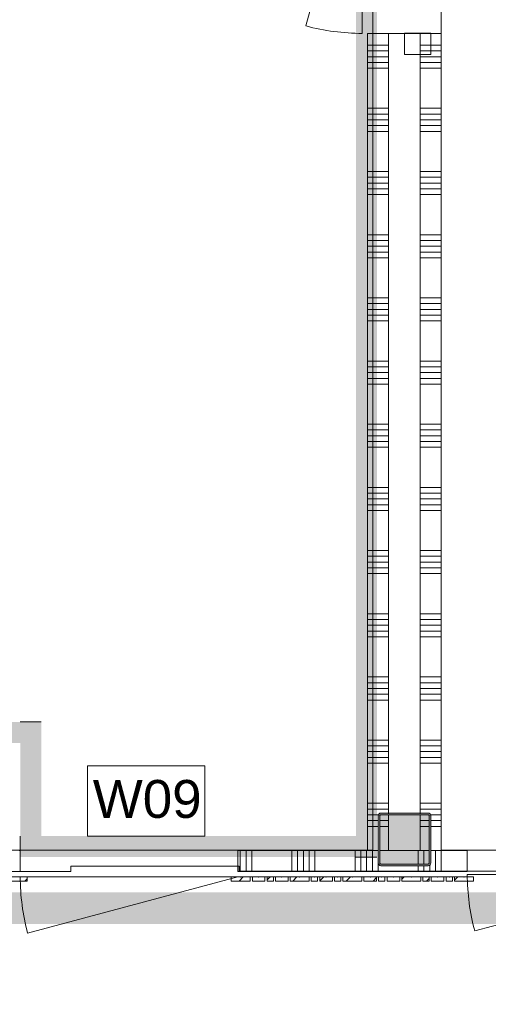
# Model space of a CAD drawing. Header units: millimetres. Extents: x -850 to 154668, y -80411 to 71019.
# Tile 151 of 236: x 40597 to 42823, y 29345 to 34020. Entities that reach past the tile are written whole.
import ezdxf

# ---------------------------------------------------------------- set-up
doc = ezdxf.new("R2010")
doc.units = ezdxf.units.MM
doc.header["$MEASUREMENT"] = 0
doc.linetypes.add('B0703', pattern=[468.700004, 312.5, -156.200004])
for name, color, linetype in [('New_22 NC Binnenwanden', 7, 'Continuous'), ('New_22 NC Binnenwanden Deuren', 7, 'Continuous'), ('New_22 NC Binnenwanden Doorsnede-arcering', 7, 'Continuous'), ('New_22 NC Binnenwanden Laagscheidingslijnen', 7, 'Continuous'), ('New_Info Wandafwerking aanduiding', 7, 'Continuous'), ('New_Info Wandafwerking aanduiding Doorsnede-arcering', 7, 'Continuous'), ('New_Z Ruimtefuncties Zone omranding', 7, 'Continuous'), ('S-COLS-____-OTLN.RVT S', 7, 'Continuous'), ('S-COLS-____-OTLN.RVT S 2D arcering', 7, 'Continuous')]:
    doc.layers.add(name, color=color, linetype=linetype)
doc.styles.add('GENERATED_STYLE_1', font='arial.ttf')
pattern_1 = [(45, (0, 0), (-63.63961, 63.63961), [])]

# ---------------------------------------------------------------- blocks, each defined once
blk = doc.blocks.new('*X449')
at = {"layer": 'New_22 NC Binnenwanden Doorsnede-arcering', "color": 254, "linetype": 'Continuous', "lineweight": 0, "true_color": 0xe9ebeb}
blk.add_line((42600, 29975), (42600, 30075), dxfattribs=at)
blk = doc.blocks.new('D1 22_3')
at = {"layer": 'New_22 NC Binnenwanden Deuren', "color": 1, "linetype": 'Continuous', "lineweight": 0}
for q in [(-481.8, 267.6), (-517, 0)]:
    blk.add_line((517, 0), q, dxfattribs=at)
at = {"layer": 'New_22 NC Binnenwanden Deuren', "color": 7, "linetype": 'Continuous', "lineweight": 0}
for p, q in [((-517, -114), (-517, -14)), ((-517, -114), (-517, -14)), ((517, -114), (517, -14)), ((517, -114), (517, -14))]:
    blk.add_line(p, q, dxfattribs=at)
at = {"layer": 'New_22 NC Binnenwanden Deuren', "color": 1, "linetype": 'Continuous', "lineweight": 0}
blk.add_arc((517, 0), 1034, 165, 180, dxfattribs=at)
blk = doc.blocks.new('Wall_119_1', base_point=(47759.9, 30075))
at = {"layer": 'New_22 NC Binnenwanden', "color": 8, "linetype": 'Continuous', "lineweight": 0, "true_color": 0x778488}
blk.add_line((42723.6, 30075), (42723.6, 29975), dxfattribs=at)
at = {"layer": 'New_22 NC Binnenwanden', "color": 8, "linetype": 'Continuous', "lineweight": 0, "true_color": 0x778488, "flags": 128}
for points in [[(42723.6, 30075), (42574.9, 30075)], [(42574.9, 29975), (42723.6, 29975)]]:
    blk.add_lwpolyline(points, dxfattribs=at)
at = {"layer": 'New_22 NC Binnenwanden', "color": 8, "lineweight": 0, "true_color": 0x778488}
blk.add_blockref('*X449', (0, 0), dxfattribs=at)
at = {"layer": 'New_22 NC Binnenwanden Deuren', "color": 1, "linetype": 'Continuous', "lineweight": 0, "xscale": -1, "zscale": 1000, "rotation": 180}
blk.add_blockref('D1 22_3', (43240.6, 29961), dxfattribs=at)
blk = doc.blocks.new('*X701')
at = {"layer": 'New_22 NC Binnenwanden Doorsnede-arcering', "color": 254, "linetype": 'Continuous', "lineweight": 0, "true_color": 0xe9ebeb}
for p, q in [((42349.9, 33899.5), (42249.9, 33899.5)), ((42349.9, 33872.1), (42249.9, 33872.1)), ((42349.9, 33844.6), (42249.9, 33844.6)), ((42349.9, 33817.2), (42249.9, 33817.2)), ((42349.9, 33789.8), (42249.9, 33789.8)), ((42349.9, 33599.5), (42249.9, 33599.5)), ((42349.9, 33572.1), (42249.9, 33572.1)), ((42349.9, 33544.6), (42249.9, 33544.6)), ((42349.9, 33517.2), (42249.9, 33517.2)), ((42349.9, 33489.8), (42249.9, 33489.8)), ((42349.9, 33299.5), (42249.9, 33299.5)), ((42349.9, 33272.1), (42249.9, 33272.1)), ((42349.9, 33244.6), (42249.9, 33244.6)), ((42349.9, 33217.2), (42249.9, 33217.2)), ((42349.9, 33189.8), (42249.9, 33189.8)), ((42349.9, 32999.5), (42249.9, 32999.5)), ((42349.9, 32972.1), (42249.9, 32972.1)), ((42349.9, 32944.6), (42249.9, 32944.6)), ((42349.9, 32917.2), (42249.9, 32917.2)), ((42349.9, 32889.8), (42249.9, 32889.8)), ((42349.9, 32699.5), (42249.9, 32699.5)), ((42349.9, 32672.1), (42249.9, 32672.1)), ((42349.9, 32644.6), (42249.9, 32644.6)), ((42349.9, 32617.2), (42249.9, 32617.2)), ((42349.9, 32589.8), (42249.9, 32589.8)), ((42349.9, 32399.5), (42249.9, 32399.5)), ((42349.9, 32372.1), (42249.9, 32372.1)), ((42349.9, 32344.6), (42249.9, 32344.6)), ((42349.9, 32317.2), (42249.9, 32317.2)), ((42349.9, 32289.8), (42249.9, 32289.8)), ((42349.9, 32099.5), (42249.9, 32099.5)), ((42349.9, 32072.1), (42249.9, 32072.1)), ((42349.9, 32044.6), (42249.9, 32044.6)), ((42349.9, 32017.2), (42249.9, 32017.2)), ((42349.9, 31989.8), (42249.9, 31989.8)), ((42349.9, 31799.5), (42249.9, 31799.5)), ((42349.9, 31772.1), (42249.9, 31772.1)), ((42349.9, 31744.6), (42249.9, 31744.6)), ((42349.9, 31717.2), (42249.9, 31717.2)), ((42349.9, 31689.8), (42249.9, 31689.8)), ((42349.9, 31499.5), (42249.9, 31499.5)), ((42349.9, 31472.1), (42249.9, 31472.1)), ((42349.9, 31444.6), (42249.9, 31444.6)), ((42349.9, 31417.2), (42249.9, 31417.2)), ((42349.9, 31389.8), (42249.9, 31389.8)), ((42349.9, 31199.5), (42249.9, 31199.5)), ((42349.9, 31172.1), (42249.9, 31172.1)), ((42349.9, 31144.6), (42249.9, 31144.6)), ((42349.9, 31117.2), (42249.9, 31117.2)), ((42349.9, 31089.8), (42249.9, 31089.8)), ((42349.9, 30899.5), (42249.9, 30899.5)), ((42349.9, 30872.1), (42249.9, 30872.1)), ((42349.9, 30844.6), (42249.9, 30844.6)), ((42349.9, 30817.2), (42249.9, 30817.2)), ((42349.9, 30789.8), (42249.9, 30789.8)), ((42349.9, 30599.5), (42249.9, 30599.5)), ((42349.9, 30572.1), (42249.9, 30572.1)), ((42349.9, 30544.6), (42249.9, 30544.6)), ((42349.9, 30517.2), (42249.9, 30517.2)), ((42349.9, 30489.8), (42249.9, 30489.8)), ((42349.9, 30299.5), (42249.9, 30299.5)), ((42349.9, 30272.1), (42249.9, 30272.1)), ((42304.4, 30244.6), (42249.9, 30244.6)), ((42300, 30217.2), (42249.9, 30217.2)), ((42300, 30189.8), (42249.9, 30189.8))]:
    blk.add_line(p, q, dxfattribs=at)
blk = doc.blocks.new('*X703')
at = {"layer": 'New_22 NC Binnenwanden Doorsnede-arcering', "color": 254, "linetype": 'Continuous', "lineweight": 0, "true_color": 0xe9ebeb}
for p, q in [((42349.9, 30217.2), (42308, 30217.2)), ((42349.9, 30189.8), (42308, 30189.8))]:
    blk.add_line(p, q, dxfattribs=at)
blk = doc.blocks.new('*X704')
at = {"layer": 'New_22 NC Binnenwanden Doorsnede-arcering', "color": 254, "linetype": 'Continuous', "lineweight": 0, "true_color": 0xe9ebeb}
for p, q in [((42542, 30217.2), (42499.9, 30217.2)), ((42542, 30189.8), (42499.9, 30189.8))]:
    blk.add_line(p, q, dxfattribs=at)
blk = doc.blocks.new('*X705')
at = {"layer": 'New_22 NC Binnenwanden Doorsnede-arcering', "color": 254, "linetype": 'Continuous', "lineweight": 0, "true_color": 0xe9ebeb}
for p, q in [((42599.9, 33899.5), (42499.9, 33899.5)), ((42599.9, 33872.1), (42499.9, 33872.1)), ((42599.9, 33844.6), (42499.9, 33844.6)), ((42599.9, 33817.2), (42499.9, 33817.2)), ((42599.9, 33789.8), (42499.9, 33789.8)), ((42599.9, 33599.5), (42499.9, 33599.5)), ((42599.9, 33572.1), (42499.9, 33572.1)), ((42599.9, 33544.6), (42499.9, 33544.6)), ((42599.9, 33517.2), (42499.9, 33517.2)), ((42599.9, 33489.8), (42499.9, 33489.8)), ((42599.9, 33299.5), (42499.9, 33299.5)), ((42599.9, 33272.1), (42499.9, 33272.1)), ((42599.9, 33244.6), (42499.9, 33244.6)), ((42599.9, 33217.2), (42499.9, 33217.2)), ((42599.9, 33189.8), (42499.9, 33189.8)), ((42599.9, 32999.5), (42499.9, 32999.5)), ((42599.9, 32972.1), (42499.9, 32972.1)), ((42599.9, 32944.6), (42499.9, 32944.6)), ((42599.9, 32917.2), (42499.9, 32917.2)), ((42599.9, 32889.8), (42499.9, 32889.8)), ((42599.9, 32699.5), (42499.9, 32699.5)), ((42599.9, 32672.1), (42499.9, 32672.1)), ((42599.9, 32644.6), (42499.9, 32644.6)), ((42599.9, 32617.2), (42499.9, 32617.2)), ((42599.9, 32589.8), (42499.9, 32589.8)), ((42599.9, 32399.5), (42499.9, 32399.5)), ((42599.9, 32372.1), (42499.9, 32372.1)), ((42599.9, 32344.6), (42499.9, 32344.6)), ((42599.9, 32317.2), (42499.9, 32317.2)), ((42599.9, 32289.8), (42499.9, 32289.8)), ((42599.9, 32099.5), (42499.9, 32099.5)), ((42599.9, 32072.1), (42499.9, 32072.1)), ((42599.9, 32044.6), (42499.9, 32044.6)), ((42599.9, 32017.2), (42499.9, 32017.2)), ((42599.9, 31989.8), (42499.9, 31989.8)), ((42599.9, 31799.5), (42499.9, 31799.5)), ((42599.9, 31772.1), (42499.9, 31772.1)), ((42599.9, 31744.6), (42499.9, 31744.6)), ((42599.9, 31717.2), (42499.9, 31717.2)), ((42599.9, 31689.8), (42499.9, 31689.8)), ((42599.9, 31499.5), (42499.9, 31499.5)), ((42599.9, 31472.1), (42499.9, 31472.1)), ((42599.9, 31444.6), (42499.9, 31444.6)), ((42599.9, 31417.2), (42499.9, 31417.2)), ((42599.9, 31389.8), (42499.9, 31389.8)), ((42599.9, 31199.5), (42499.9, 31199.5)), ((42599.9, 31172.1), (42499.9, 31172.1)), ((42599.9, 31144.6), (42499.9, 31144.6)), ((42599.9, 31117.2), (42499.9, 31117.2)), ((42599.9, 31089.8), (42499.9, 31089.8)), ((42599.9, 30899.5), (42499.9, 30899.5)), ((42599.9, 30872.1), (42499.9, 30872.1)), ((42599.9, 30844.6), (42499.9, 30844.6)), ((42599.9, 30817.2), (42499.9, 30817.2)), ((42599.9, 30789.8), (42499.9, 30789.8)), ((42599.9, 30599.5), (42499.9, 30599.5)), ((42599.9, 30572.1), (42499.9, 30572.1)), ((42599.9, 30544.6), (42499.9, 30544.6)), ((42599.9, 30517.2), (42499.9, 30517.2)), ((42599.9, 30489.8), (42499.9, 30489.8)), ((42599.9, 30299.5), (42499.9, 30299.5)), ((42599.9, 30272.1), (42499.9, 30272.1)), ((42599.9, 30244.6), (42545.6, 30244.6)), ((42599.9, 30217.2), (42550, 30217.2)), ((42599.9, 30189.8), (42550, 30189.8))]:
    blk.add_line(p, q, dxfattribs=at)
blk = doc.blocks.new('D1 22_8')
at = {"layer": 'New_22 NC Binnenwanden Deuren', "color": 1, "linetype": 'Continuous', "lineweight": 0}
for q in [(-481.8, 267.6), (-517, 0)]:
    blk.add_line((517, 0), q, dxfattribs=at)
at = {"layer": 'New_22 NC Binnenwanden Deuren', "color": 7, "linetype": 'Continuous', "lineweight": 0}
for p, q in [((-517, -25), (-517, -125)), ((-517, -25), (-517, -125)), ((517, -25), (517, -125)), ((517, -25), (517, -125)), ((-517, -125), (-517, -139)), ((-517, -125), (-517, -139)), ((-517, -139), (-517, -275)), ((517, -125), (517, -139)), ((517, -125), (517, -139)), ((517, -139), (517, -275)), ((-517, -275), (-517, -375)), ((517, -275), (517, -375))]:
    blk.add_line(p, q, dxfattribs=at)
at = {"layer": 'New_22 NC Binnenwanden Deuren', "color": 1, "linetype": 'Continuous', "lineweight": 0}
blk.add_arc((517, 0), 1034, 165, 180, dxfattribs=at)
blk = doc.blocks.new('Wall_161_1', base_point=(42425, 38819.9))
at = {"layer": 'New_22 NC Binnenwanden', "color": 8, "linetype": 'Continuous', "lineweight": 0, "true_color": 0x778488}
for p, q in [((42249.9, 33955.4), (42349.9, 33955.4)), ((42349.9, 33955.4), (42363.9, 33955.4)), ((42363.9, 33955.4), (42499.9, 33955.4)), ((42499.9, 33955.4), (42599.9, 33955.4))]:
    blk.add_line(p, q, dxfattribs=at)
at = {"layer": 'New_22 NC Binnenwanden', "color": 8, "linetype": 'Continuous', "lineweight": 0, "true_color": 0x778488, "flags": 128}
for points in [[(42249.9, 33955.4), (42249.9, 30075.1)], [(42599.9, 30075.1), (42599.9, 33955.4)], [(42249.9, 30075.1), (42300, 30075.1)], [(42308, 30075.1), (42349.9, 30075.1)], [(42349.9, 30075.1), (42499.9, 30075.1)], [(42499.9, 30075.1), (42542, 30075.1)], [(42550, 30075.1), (42599.9, 30075.1)]]:
    blk.add_lwpolyline(points, dxfattribs=at)
at = {"layer": 'New_22 NC Binnenwanden Laagscheidingslijnen', "color": 8, "linetype": 'Continuous', "lineweight": 0, "true_color": 0x778488}
for p, q in [((42349.9, 33955.4), (42349.9, 30250)), ((42499.9, 30250), (42499.9, 33955.4)), ((42349.9, 30242), (42349.9, 30075.1)), ((42499.9, 30075.1), (42499.9, 30242))]:
    blk.add_line(p, q, dxfattribs=at)
at = {"layer": 'New_22 NC Binnenwanden', "color": 8, "lineweight": 0, "true_color": 0x778488}
for name in ['*X701', '*X705', '*X703', '*X704']:
    blk.add_blockref(name, (0, 0), dxfattribs=at)
at = {"layer": 'New_22 NC Binnenwanden Deuren', "color": 1, "linetype": 'Continuous', "lineweight": 0, "zscale": 1000, "rotation": 89.99932102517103}
blk.add_blockref('D1 22_8', (42224.9, 34472.4), dxfattribs=at)
blk = doc.blocks.new('Curtain Wall_92_1')
at = {"layer": 'New_22 NC Binnenwanden Doorsnede-arcering', "linetype": 'Continuous', "lineweight": 0, "true_color": 0x000000}
h = blk.add_hatch(dxfattribs=at)
h.set_pattern_fill('310_Naaldhout__01__0001', color=18, style=0, pattern_type=2)
h.set_pattern_definition(pattern_1)
h.paths.add_polyline_path([(40542.6, 29930), (40632.6, 29930), (40632.6, 29950), (40542.6, 29950)])
h = blk.add_hatch(dxfattribs=at)
h.set_pattern_fill('310_Naaldhout__01__0001', color=18, style=0, pattern_type=2)
h.set_pattern_definition(pattern_1)
h.paths.add_polyline_path([(41602.6, 29930), (41692.6, 29930), (41692.6, 29950), (41602.6, 29950)])
h = blk.add_hatch(dxfattribs=at)
h.set_pattern_fill('310_Naaldhout__01__0001', color=18, style=0, pattern_type=2)
h.set_pattern_definition(pattern_1)
h.paths.add_polyline_path([(41702.6, 29930), (41762.6, 29930), (41762.6, 29950), (41702.6, 29950)])
h = blk.add_hatch(dxfattribs=at)
h.set_pattern_fill('310_Naaldhout__01__0001', color=18, style=0, pattern_type=2)
h.set_pattern_definition(pattern_1)
h.paths.add_polyline_path([(41772.6, 29930), (41802.6, 29930), (41802.6, 29950), (41772.6, 29950)])
h = blk.add_hatch(dxfattribs=at)
h.set_pattern_fill('310_Naaldhout__01__0001', color=18, style=0, pattern_type=2)
h.set_pattern_definition(pattern_1)
h.paths.add_polyline_path([(41812.6, 29930), (41872.6, 29930), (41872.6, 29950), (41812.6, 29950)])
h = blk.add_hatch(dxfattribs=at)
h.set_pattern_fill('310_Naaldhout__01__0001', color=18, style=0, pattern_type=2)
h.set_pattern_definition(pattern_1)
h.paths.add_polyline_path([(41882.6, 29930), (41972.6, 29930), (41972.6, 29950), (41882.6, 29950)])
h = blk.add_hatch(dxfattribs=at)
h.set_pattern_fill('310_Naaldhout__01__0001', color=18, style=0, pattern_type=2)
h.set_pattern_definition(pattern_1)
h.paths.add_polyline_path([(41982.6, 29930), (42012.6, 29930), (42012.6, 29950), (41982.6, 29950)])
h = blk.add_hatch(dxfattribs=at)
h.set_pattern_fill('310_Naaldhout__01__0001', color=18, style=0, pattern_type=2)
h.set_pattern_definition(pattern_1)
h.paths.add_polyline_path([(42022.6, 29930), (42082.6, 29930), (42082.6, 29950), (42022.6, 29950)])
h = blk.add_hatch(dxfattribs=at)
h.set_pattern_fill('310_Naaldhout__01__0001', color=18, style=0, pattern_type=2)
h.set_pattern_definition(pattern_1)
h.paths.add_polyline_path([(42092.6, 29930), (42122.6, 29930), (42122.6, 29950), (42092.6, 29950)])
h = blk.add_hatch(dxfattribs=at)
h.set_pattern_fill('310_Naaldhout__01__0001', color=18, style=0, pattern_type=2)
h.set_pattern_definition(pattern_1)
h.paths.add_polyline_path([(42132.6, 29930), (42222.6, 29930), (42222.6, 29950), (42132.6, 29950)])
h = blk.add_hatch(dxfattribs=at)
h.set_pattern_fill('310_Naaldhout__01__0001', color=18, style=0, pattern_type=2)
h.set_pattern_definition(pattern_1)
h.paths.add_polyline_path([(42232.6, 29930), (42292.6, 29930), (42292.6, 29950), (42232.6, 29950)])
h = blk.add_hatch(dxfattribs=at)
h.set_pattern_fill('310_Naaldhout__01__0001', color=18, style=0, pattern_type=2)
h.set_pattern_definition(pattern_1)
h.paths.add_polyline_path([(42302.6, 29930), (42332.6, 29930), (42332.6, 29950), (42302.6, 29950)])
h = blk.add_hatch(dxfattribs=at)
h.set_pattern_fill('310_Naaldhout__01__0001', color=18, style=0, pattern_type=2)
h.set_pattern_definition(pattern_1)
h.paths.add_polyline_path([(42342.6, 29930), (42402.6, 29930), (42402.6, 29950), (42342.6, 29950)])
h = blk.add_hatch(dxfattribs=at)
h.set_pattern_fill('310_Naaldhout__01__0001', color=18, style=0, pattern_type=2)
h.set_pattern_definition(pattern_1)
h.paths.add_polyline_path([(42412.6, 29930), (42502.6, 29930), (42502.6, 29950), (42412.6, 29950)])
h = blk.add_hatch(dxfattribs=at)
h.set_pattern_fill('310_Naaldhout__01__0001', color=18, style=0, pattern_type=2)
h.set_pattern_definition(pattern_1)
h.paths.add_polyline_path([(42512.6, 29930), (42542.6, 29930), (42542.6, 29950), (42512.6, 29950)])
h = blk.add_hatch(dxfattribs=at)
h.set_pattern_fill('310_Naaldhout__01__0001', color=18, style=0, pattern_type=2)
h.set_pattern_definition(pattern_1)
h.paths.add_polyline_path([(42552.6, 29930), (42612.6, 29930), (42612.6, 29950), (42552.6, 29950)])
h = blk.add_hatch(dxfattribs=at)
h.set_pattern_fill('310_Naaldhout__01__0001', color=18, style=0, pattern_type=2)
h.set_pattern_definition(pattern_1)
h.paths.add_polyline_path([(42622.6, 29930), (42652.6, 29930), (42652.6, 29950), (42622.6, 29950)])
h = blk.add_hatch(dxfattribs=at)
h.set_pattern_fill('310_Naaldhout__01__0001', color=18, style=0, pattern_type=2)
h.set_pattern_definition(pattern_1)
h.paths.add_polyline_path([(42662.6, 29930), (42752.6, 29930), (42752.6, 29950), (42662.6, 29950)])
at = {"layer": 'New_22 NC Binnenwanden', "color": 7, "linetype": 'Continuous', "lineweight": 0}
for p, q in [((40632.6, 29950), (40542.6, 29950)), ((40632.6, 29930), (40542.6, 29930)), ((40632.6, 29950), (40632.6, 29930)), ((41602.6, 29950), (41602.6, 29930)), ((41692.6, 29950), (41602.6, 29950)), ((41692.6, 29930), (41602.6, 29930)), ((41692.6, 29950), (41692.6, 29930)), ((41702.6, 29950), (41702.6, 29930)), ((41762.6, 29950), (41702.6, 29950)), ((41762.6, 29930), (41702.6, 29930)), ((41762.6, 29950), (41762.6, 29930)), ((41772.6, 29950), (41772.6, 29930)), ((41802.6, 29950), (41772.6, 29950)), ((41802.6, 29930), (41772.6, 29930)), ((41802.6, 29950), (41802.6, 29930)), ((41812.6, 29950), (41812.6, 29930)), ((41872.6, 29950), (41812.6, 29950)), ((41872.6, 29930), (41812.6, 29930)), ((41872.6, 29950), (41872.6, 29930)), ((41882.6, 29950), (41882.6, 29930)), ((41972.6, 29950), (41882.6, 29950)), ((41972.6, 29930), (41882.6, 29930)), ((41972.6, 29950), (41972.6, 29930)), ((41982.6, 29950), (41982.6, 29930)), ((42012.6, 29950), (41982.6, 29950)), ((42012.6, 29930), (41982.6, 29930)), ((42012.6, 29950), (42012.6, 29930)), ((42022.6, 29950), (42022.6, 29930)), ((42082.6, 29950), (42022.6, 29950)), ((42082.6, 29930), (42022.6, 29930)), ((42082.6, 29950), (42082.6, 29930)), ((42092.6, 29950), (42092.6, 29930)), ((42122.6, 29950), (42092.6, 29950)), ((42122.6, 29930), (42092.6, 29930)), ((42122.6, 29950), (42122.6, 29930)), ((42132.6, 29950), (42132.6, 29930)), ((42222.6, 29950), (42132.6, 29950)), ((42222.6, 29930), (42132.6, 29930)), ((42222.6, 29950), (42222.6, 29930)), ((42232.6, 29950), (42232.6, 29930)), ((42292.6, 29950), (42232.6, 29950)), ((42292.6, 29930), (42232.6, 29930)), ((42292.6, 29950), (42292.6, 29930)), ((42302.6, 29950), (42302.6, 29930)), ((42332.6, 29950), (42302.6, 29950)), ((42332.6, 29930), (42302.6, 29930)), ((42332.6, 29950), (42332.6, 29930)), ((42342.6, 29950), (42342.6, 29930)), ((42402.6, 29950), (42342.6, 29950)), ((42402.6, 29930), (42342.6, 29930)), ((42402.6, 29950), (42402.6, 29930)), ((42412.6, 29950), (42412.6, 29930)), ((42502.6, 29950), (42412.6, 29950)), ((42502.6, 29930), (42412.6, 29930)), ((42502.6, 29950), (42502.6, 29930)), ((42512.6, 29950), (42512.6, 29930)), ((42542.6, 29950), (42512.6, 29950)), ((42542.6, 29930), (42512.6, 29930)), ((42542.6, 29950), (42542.6, 29930)), ((42552.6, 29950), (42552.6, 29930)), ((42612.6, 29950), (42552.6, 29950)), ((42612.6, 29930), (42552.6, 29930)), ((42612.6, 29950), (42612.6, 29930)), ((42622.6, 29950), (42622.6, 29930)), ((42652.6, 29950), (42622.6, 29950)), ((42652.6, 29930), (42622.6, 29930)), ((42652.6, 29950), (42652.6, 29930)), ((42662.6, 29950), (42662.6, 29930)), ((42752.6, 29950), (42662.6, 29950)), ((42752.6, 29930), (42662.6, 29930)), ((42752.6, 29950), (42752.6, 29930))]:
    blk.add_line(p, q, dxfattribs=at)
at = {"layer": 'New_22 NC Binnenwanden', "color": 9, "linetype": 'B0703', "lineweight": 0}
for p, q in [((40672.6, 29950), (40587.6, 29950)), ((40727.6, 29950), (40672.6, 29950)), ((40782.6, 29950), (40727.6, 29950)), ((40867.6, 29950), (40782.6, 29950)), ((40937.6, 29950), (40867.6, 29950)), ((40992.6, 29950), (40937.6, 29950)), ((41047.6, 29950), (40992.6, 29950)), ((41117.6, 29950), (41047.6, 29950)), ((41202.6, 29950), (41117.6, 29950)), ((41257.6, 29950), (41202.6, 29950)), ((41312.6, 29950), (41257.6, 29950)), ((41397.6, 29950), (41312.6, 29950)), ((41467.6, 29950), (41397.6, 29950)), ((41522.6, 29950), (41467.6, 29950)), ((41577.6, 29950), (41522.6, 29950)), ((41647.6, 29950), (41577.6, 29950)), ((41732.6, 29950), (41647.6, 29950)), ((41787.6, 29950), (41732.6, 29950)), ((41842.6, 29950), (41787.6, 29950)), ((41927.6, 29950), (41842.6, 29950)), ((41997.6, 29950), (41927.6, 29950)), ((42052.6, 29950), (41997.6, 29950)), ((42107.6, 29950), (42052.6, 29950)), ((42177.6, 29950), (42107.6, 29950)), ((42262.6, 29950), (42177.6, 29950)), ((42317.6, 29950), (42262.6, 29950)), ((42372.6, 29950), (42317.6, 29950)), ((42457.6, 29950), (42372.6, 29950)), ((42527.6, 29950), (42457.6, 29950)), ((42582.6, 29950), (42527.6, 29950)), ((42637.6, 29950), (42582.6, 29950)), ((42707.6, 29950), (42637.6, 29950)), ((42753.7, 29950), (42707.6, 29950)), ((42753.7, 29950), (42753.7, 29950))]:
    blk.add_line(p, q, dxfattribs=at)
at = {"layer": 'New_22 NC Binnenwanden', "color": 1, "linetype": 'Continuous', "lineweight": 0}
for p, q in [((40587.6, 29950), (40672.6, 29950)), ((40672.6, 29950), (40727.6, 29950)), ((40727.6, 29950), (40782.6, 29950)), ((40782.6, 29950), (40867.6, 29950)), ((40867.6, 29950), (40937.6, 29950)), ((40937.6, 29950), (40992.6, 29950)), ((40992.6, 29950), (41047.6, 29950)), ((41047.6, 29950), (41117.6, 29950)), ((41117.6, 29950), (41202.6, 29950)), ((41202.6, 29950), (41257.6, 29950)), ((41257.6, 29950), (41312.6, 29950)), ((41312.6, 29950), (41397.6, 29950)), ((41397.6, 29950), (41467.6, 29950)), ((41467.6, 29950), (41522.6, 29950)), ((41522.6, 29950), (41577.6, 29950)), ((41577.6, 29950), (41647.6, 29950)), ((41647.6, 29950), (41732.6, 29950)), ((41732.6, 29950), (41787.6, 29950)), ((41787.6, 29950), (41842.6, 29950)), ((41842.6, 29950), (41927.6, 29950)), ((41927.6, 29950), (41997.6, 29950)), ((41997.6, 29950), (42052.6, 29950)), ((42052.6, 29950), (42107.6, 29950)), ((42107.6, 29950), (42177.6, 29950)), ((42177.6, 29950), (42262.6, 29950)), ((42262.6, 29950), (42317.6, 29950)), ((42317.6, 29950), (42372.6, 29950)), ((42372.6, 29950), (42457.6, 29950)), ((42457.6, 29950), (42527.6, 29950)), ((42527.6, 29950), (42582.6, 29950)), ((42582.6, 29950), (42637.6, 29950)), ((42637.6, 29950), (42707.6, 29950)), ((42707.6, 29950), (42753.7, 29950)), ((42753.7, 29950), (42753.7, 29950))]:
    blk.add_line(p, q, dxfattribs=at)
at = {"layer": 'New_22 NC Binnenwanden', "color": 9, "linetype": 'B0703', "lineweight": 0}
for p in [(41647.6, 29950), (41732.6, 29950), (41787.6, 29950), (41842.6, 29950), (41927.6, 29950), (41997.6, 29950), (42052.6, 29950), (42107.6, 29950), (42177.6, 29950), (42262.6, 29950), (42317.6, 29950), (42372.6, 29950), (42457.6, 29950), (42527.6, 29950), (42582.6, 29950), (42637.6, 29950), (42707.6, 29950)]:
    blk.add_point(p, dxfattribs=at)
at = {"layer": 'New_22 NC Binnenwanden', "color": 1, "linetype": 'Continuous', "lineweight": 0}
for p in [(41647.6, 29950), (41732.6, 29950), (41787.6, 29950), (41842.6, 29950), (41927.6, 29950), (41997.6, 29950), (42052.6, 29950), (42107.6, 29950), (42177.6, 29950), (42262.6, 29950), (42317.6, 29950), (42372.6, 29950), (42457.6, 29950), (42527.6, 29950), (42582.6, 29950), (42637.6, 29950), (42707.6, 29950)]:
    blk.add_point(p, dxfattribs=at)
blk = doc.blocks.new('*X1108')
at = {"layer": 'New_22 NC Binnenwanden Doorsnede-arcering', "color": 254, "linetype": 'Continuous', "lineweight": 0, "true_color": 0xe9ebeb}
for p, q in [((41645.1, 29975), (41645.1, 30075)), ((41672.6, 29975), (41672.6, 30075)), ((41700, 29975), (41700, 30075)), ((41890.3, 29975), (41890.3, 30075)), ((41917.7, 29975), (41917.7, 30075)), ((41945.1, 29975), (41945.1, 30075)), ((41972.6, 29975), (41972.6, 30075)), ((42000, 29975), (42000, 30075)), ((42190.3, 29975), (42190.3, 30075)), ((42217.7, 29975), (42217.7, 30075)), ((42245.1, 29975), (42245.1, 30075)), ((42272.6, 29975), (42272.6, 30075)), ((42300, 29975), (42300, 30075)), ((42572.6, 29975), (42572.6, 30075)), ((42490.3, 29975), (42490.3, 30000)), ((42517.7, 29975), (42517.7, 30000)), ((42545.1, 29975), (42545.1, 30004.6))]:
    blk.add_line(p, q, dxfattribs=at)
blk = doc.blocks.new('*X1109')
at = {"layer": 'New_22 NC Binnenwanden Doorsnede-arcering', "color": 254, "linetype": 'Continuous', "lineweight": 0, "true_color": 0xe9ebeb}
for p, q in [((42490.3, 30008), (42490.3, 30075)), ((42517.7, 30008), (42517.7, 30075))]:
    blk.add_line(p, q, dxfattribs=at)
blk = doc.blocks.new('D1 22')
at = {"layer": 'New_22 NC Binnenwanden Deuren', "color": 1, "linetype": 'Continuous', "lineweight": 0}
for q in [(-481.8, 267.6), (-517, 0)]:
    blk.add_line((517, 0), q, dxfattribs=at)
at = {"layer": 'New_22 NC Binnenwanden Deuren', "color": 7, "linetype": 'Continuous', "lineweight": 0}
for p, q in [((-517, -25), (-517, -125)), ((-517, -25), (-517, -125)), ((517, -25), (517, -125)), ((517, -25), (517, -125))]:
    blk.add_line(p, q, dxfattribs=at)
at = {"layer": 'New_22 NC Binnenwanden Deuren', "color": 1, "linetype": 'Continuous', "lineweight": 0}
blk.add_arc((517, 0), 1034, 165, 180, dxfattribs=at)
blk = doc.blocks.new('Wall_185_1', base_point=(42574.9, 30075))
at = {"layer": 'New_22 NC Binnenwanden', "color": 8, "linetype": 'Continuous', "lineweight": 0, "true_color": 0x778488}
for p, q in [((40600.1, 29975), (40600.1, 30075)), ((41634.1, 29975), (41634.1, 30075))]:
    blk.add_line(p, q, dxfattribs=at)
at = {"layer": 'New_22 NC Binnenwanden', "color": 8, "linetype": 'Continuous', "lineweight": 0, "true_color": 0x778488, "flags": 128}
for points in [[(40600.1, 30075), (40595.1, 30075)], [(42300, 30075), (41634.1, 30075)], [(42542, 30075), (42308, 30075)], [(42574.9, 30075), (42550, 30075)], [(38800, 29975), (40600.1, 29975)], [(41634.1, 29975), (42574.9, 29975)]]:
    blk.add_lwpolyline(points, dxfattribs=at)
at = {"layer": 'New_22 NC Binnenwanden', "color": 8, "lineweight": 0, "true_color": 0x778488}
for name in ['*X1108', '*X1109']:
    blk.add_blockref(name, (0, 0), dxfattribs=at)
at = {"layer": 'New_22 NC Binnenwanden Deuren', "color": 1, "linetype": 'Continuous', "lineweight": 0, "xscale": -1, "zscale": 1000, "rotation": 180}
blk.add_blockref('D1 22', (41117.1, 29950), dxfattribs=at)
blk = doc.blocks.new('Wall_234_1', base_point=(42424.9, 33955.8))
at = {"layer": 'New_22 NC Binnenwanden', "color": 8, "linetype": 'Continuous', "lineweight": 0, "true_color": 0x778488, "flags": 128}
for points in [[(42550, 33955.8), (42424.9, 33955.8)], [(42424.9, 33855.8), (42424.9, 33955.8)], [(42550, 33855.8), (42550, 33955.8)], [(42424.9, 33855.8), (42550, 33855.8)]]:
    blk.add_lwpolyline(points, dxfattribs=at)
blk = doc.blocks.new('Wall_440_1', base_point=(40699.8, 30685.9))
at = {"layer": 'New_Info Wandafwerking aanduiding Doorsnede-arcering', "linetype": 'Continuous', "lineweight": 0, "true_color": 0x0ba833}
for points in [[(40599.8, 30585.9), (40699.8, 30585.9), (40699.8, 30685.9)], [(40599.8, 30585.9), (40699.8, 30685.9), (40599.8, 30685.9)], [(40599.8, 30585.9), (40599.8, 30143.7), (40699.8, 30143.7), (40699.8, 30585.9)]]:
    blk.add_hatch(color=104, dxfattribs=at).paths.add_polyline_path(points)
at = {"layer": 'New_Info Wandafwerking aanduiding', "color": 9, "linetype": 'Continuous', "lineweight": 0, "flags": 128}
blk.add_lwpolyline([(40699.8, 30685.9), (40599.8, 30685.9)], dxfattribs=at)
blk = doc.blocks.new('Column 70[70]_1', base_point=(0.5, 3))
at = {"layer": 'S-COLS-____-OTLN.RVT S 2D arcering', "linetype": 'Continuous', "lineweight": 0, "true_color": 0x778488}
h = blk.add_hatch(color=8, dxfattribs=at)
h.paths.add_polyline_path([(42300.5, 30016), (42301.5, 30011), (42304.3, 30006.8), (42308.5, 30004), (42313.5, 30003), (42537.5, 30003), (42542.5, 30004), (42546.7, 30006.8), (42549.5, 30011), (42550.5, 30016), (42550.5, 30240), (42549.5, 30244.9), (42546.7, 30249.2), (42542.5, 30252), (42537.5, 30253), (42313.5, 30253), (42308.5, 30252), (42304.3, 30249.2), (42301.5, 30244.9), (42300.5, 30240)])
h.paths.add_polyline_path([(42537.5, 30011), (42313.5, 30011), (42311.6, 30011.3), (42310, 30012.4), (42308.9, 30014), (42308.5, 30016), (42308.5, 30240), (42308.9, 30241.9), (42310, 30243.5), (42311.6, 30244.6), (42313.5, 30245), (42537.5, 30245), (42539.4, 30244.6), (42541.1, 30243.5), (42542.1, 30241.9), (42542.5, 30240), (42542.5, 30016), (42542.1, 30014), (42541.1, 30012.4), (42539.4, 30011.3)], flags=0)
blk.add_hatch(color=8, dxfattribs=at).paths.add_polyline_path([(42537.5, 30245), (42313.5, 30245), (42311.6, 30244.6), (42310, 30243.5), (42308.9, 30241.9), (42308.5, 30240), (42308.5, 30016), (42308.9, 30014), (42310, 30012.4), (42311.6, 30011.3), (42313.5, 30011), (42537.5, 30011), (42539.4, 30011.3), (42541.1, 30012.4), (42542.1, 30014), (42542.5, 30016), (42542.5, 30240), (42542.1, 30241.9), (42541.1, 30243.5), (42539.4, 30244.6)])
at = {"layer": 'S-COLS-____-OTLN.RVT S', "color": 1, "linetype": 'Continuous', "lineweight": 0}
for p, q in [((42308.5, 30252), (42304.3, 30249.2)), ((42313.5, 30253), (42308.5, 30252)), ((42537.5, 30253), (42313.5, 30253)), ((42542.5, 30252), (42537.5, 30253)), ((42546.7, 30249.2), (42542.5, 30252)), ((42301.5, 30244.9), (42300.5, 30240)), ((42300.5, 30240), (42300.5, 30016)), ((42304.3, 30249.2), (42301.5, 30244.9)), ((42308.5, 30240), (42308.9, 30241.9)), ((42308.5, 30016), (42308.5, 30240)), ((42308.9, 30241.9), (42310, 30243.5)), ((42310, 30243.5), (42311.6, 30244.6)), ((42311.6, 30244.6), (42313.5, 30245)), ((42313.5, 30245), (42537.5, 30245)), ((42537.5, 30245), (42539.4, 30244.6)), ((42539.4, 30244.6), (42541.1, 30243.5)), ((42541.1, 30243.5), (42542.1, 30241.9)), ((42542.1, 30241.9), (42542.5, 30240)), ((42542.5, 30240), (42542.5, 30016)), ((42549.5, 30244.9), (42546.7, 30249.2)), ((42550.5, 30240), (42549.5, 30244.9)), ((42550.5, 30016), (42550.5, 30240)), ((42300.5, 30016), (42301.5, 30011)), ((42301.5, 30011), (42304.3, 30006.8)), ((42304.3, 30006.8), (42308.5, 30004)), ((42308.9, 30014), (42308.5, 30016)), ((42308.5, 30004), (42313.5, 30003)), ((42310, 30012.4), (42308.9, 30014)), ((42311.6, 30011.3), (42310, 30012.4)), ((42313.5, 30011), (42311.6, 30011.3)), ((42537.5, 30011), (42313.5, 30011)), ((42313.5, 30003), (42537.5, 30003)), ((42539.4, 30011.3), (42537.5, 30011)), ((42537.5, 30003), (42542.5, 30004)), ((42541.1, 30012.4), (42539.4, 30011.3)), ((42542.1, 30014), (42541.1, 30012.4)), ((42542.5, 30016), (42542.1, 30014)), ((42542.5, 30004), (42546.7, 30006.8)), ((42546.7, 30006.8), (42549.5, 30011)), ((42549.5, 30011), (42550.5, 30016))]:
    blk.add_line(p, q, dxfattribs=at)
blk = doc.blocks.new('Wall_748_1', base_point=(42194.5, 30143.7))
at = {"layer": 'New_Info Wandafwerking aanduiding Doorsnede-arcering', "linetype": 'Continuous', "lineweight": 0, "true_color": 0x0ba833}
for points in [[(42294.5, 30143.7), (42294.5, 38609.3), (42194.5, 38609.3), (42194.5, 30143.7)], [(42294.5, 30143.7), (42194.5, 30143.7), (42294.5, 30043.7)], [(42194.5, 30143.7), (42194.5, 30043.7), (42294.5, 30043.7)]]:
    blk.add_hatch(color=104, dxfattribs=at).paths.add_polyline_path(points)
at = {"layer": 'New_Info Wandafwerking aanduiding', "color": 9, "linetype": 'Continuous', "lineweight": 0, "flags": 128}
blk.add_lwpolyline([(42294.5, 30043.7), (42194.5, 30043.7)], dxfattribs=at)
blk = doc.blocks.new('Wall_751_1', base_point=(30965.6, 29876.7))
at = {"layer": 'New_Info Wandafwerking aanduiding Doorsnede-arcering', "linetype": 'Continuous', "lineweight": 0, "true_color": 0x99a3a6}
blk.add_hatch(color=253, dxfattribs=at).paths.add_polyline_path([(30965, 29726.7), (47275.4, 29726.7), (47275.4, 29876.7), (30965.6, 29876.7)])
blk = doc.blocks.new('Wall_808_1', base_point=(40699.8, 30143.7))
at = {"layer": 'New_Info Wandafwerking aanduiding Doorsnede-arcering', "linetype": 'Continuous', "lineweight": 0, "true_color": 0x0ba833}
for points in [[(40699.8, 30143.7), (40599.8, 30043.7), (40699.8, 30043.7)], [(40699.8, 30143.7), (40599.8, 30143.7), (40599.8, 30043.7)], [(40699.8, 30043.7), (42194.5, 30043.7), (42194.5, 30143.7), (40699.8, 30143.7)]]:
    blk.add_hatch(color=104, dxfattribs=at).paths.add_polyline_path(points)
at = {"layer": 'New_Info Wandafwerking aanduiding', "color": 9, "linetype": 'Continuous', "lineweight": 0, "flags": 128}
blk.add_lwpolyline([(40599.8, 30043.7), (40599.8, 30143.7)], dxfattribs=at)
blk = doc.blocks.new('Wall_809_1', base_point=(38920.1, 30685.9))
at = {"layer": 'New_Info Wandafwerking aanduiding Doorsnede-arcering', "linetype": 'Continuous', "lineweight": 0, "true_color": 0x0ba833}
for points in [[(38920.1, 30685.9), (38820.1, 30585.9), (38920.1, 30585.9)], [(38920.1, 30685.9), (38820.1, 30685.9), (38820.1, 30585.9)], [(38920.1, 30585.9), (40599.8, 30585.9), (40599.8, 30685.9), (38920.1, 30685.9)]]:
    blk.add_hatch(color=104, dxfattribs=at).paths.add_polyline_path(points)
at = {"layer": 'New_Info Wandafwerking aanduiding', "color": 9, "linetype": 'Continuous', "lineweight": 0, "flags": 128}
blk.add_lwpolyline([(38820.1, 30585.9), (38820.1, 30685.9)], dxfattribs=at)

msp = doc.modelspace()

# ---------------------------------------------------------------- linework, layer by layer
at = {"layer": 'New_Info Wandafwerking aanduiding', "color": 9, "linetype": 'Continuous', "lineweight": 0, "flags": 128}
msp.add_lwpolyline([(40919.7, 30476.5), (41476.6, 30476.5), (41476.6, 30143.7), (40919.7, 30143.7)], close=True, dxfattribs=at)
at = {"layer": 'New_Z Ruimtefuncties Zone omranding', "color": 41, "linetype": 'Continuous', "lineweight": 0, "true_color": 0xffdd55, "flags": 128}
msp.add_lwpolyline([(31099.6, 40683.4), (25750.6, 40684), (25751.5, 36010), (25751.5, 26510), (25750.7, 26510), (25750.7, 26310), (47275.4, 26304), (47275.4, 29976.7), (41640, 29976.5), (41640, 30000), (40840.2, 30000), (40840.2, 29975), (38700, 29975), (38700, 30304.9), (31450.3, 30305), (31450.9, 38644.9), (31101.1, 38645)], close=True, dxfattribs=at)
at = {"layer": 'New_Z Ruimtefuncties Zone omranding', "color": 40, "linetype": 'Continuous', "lineweight": 0, "true_color": 0xffce00, "flags": 128}
msp.add_lwpolyline([(31450.3, 30305), (37500.3, 30305), (37500.3, 30077.1), (42274.9, 30077), (42275.4, 38644.6), (31450.3, 38645.2)], close=True, dxfattribs=at)
at = {"layer": 'New_Z Ruimtefuncties Zone omranding', "color": 21, "linetype": 'Continuous', "lineweight": 0, "true_color": 0xffaa55, "flags": 128}
msp.add_lwpolyline([(42599.5, 30077), (45375.4, 30077), (45375.4, 36454.9), (42599.8, 36454.9)], close=True, dxfattribs=at)

# ---------------------------------------------------------------- block references
at = {"layer": 'New_22 NC Binnenwanden', "color": 8, "lineweight": 0, "true_color": 0x778488}
for name, p in [('Wall_161_1', (42425, 38819.9)), ('Wall_234_1', (42424.9, 33955.8)), ('Wall_185_1', (42574.9, 30075)), ('Wall_119_1', (47759.9, 30075))]:
    msp.add_blockref(name, p, dxfattribs=at)
at = {"layer": 'New_22 NC Binnenwanden', "linetype": 'Continuous', "lineweight": 0}
msp.add_blockref('Curtain Wall_92_1', (0, 0), dxfattribs=at)
at = {"layer": 'New_Info Wandafwerking aanduiding', "color": 1, "lineweight": 0}
for name, p in [('Wall_748_1', (42194.5, 30143.7)), ('Wall_809_1', (38920.1, 30685.9)), ('Wall_440_1', (40699.8, 30685.9)), ('Wall_808_1', (40699.8, 30143.7)), ('Wall_751_1', (30965.6, 29876.7))]:
    msp.add_blockref(name, p, dxfattribs=at)
at = {"layer": 'S-COLS-____-OTLN.RVT S', "color": 1, "linetype": 'Continuous', "lineweight": 0}
msp.add_blockref('Column 70[70]_1', (0.5, 3), dxfattribs=at)

# ---------------------------------------------------------------- texts
at = {"layer": 'New_Info Wandafwerking aanduiding', "color": 2, "linetype": 'Continuous', "lineweight": 0, "insert": (40944.7, 30227.4), "char_height": 180, "attachment_point": 7, "style": 'GENERATED_STYLE_1'}
msp.add_mtext('\\A1;{\\pql;\\fArial|b0|i0|c0|p38;W09}', dxfattribs=at)

doc.saveas('drawing.dxf')
